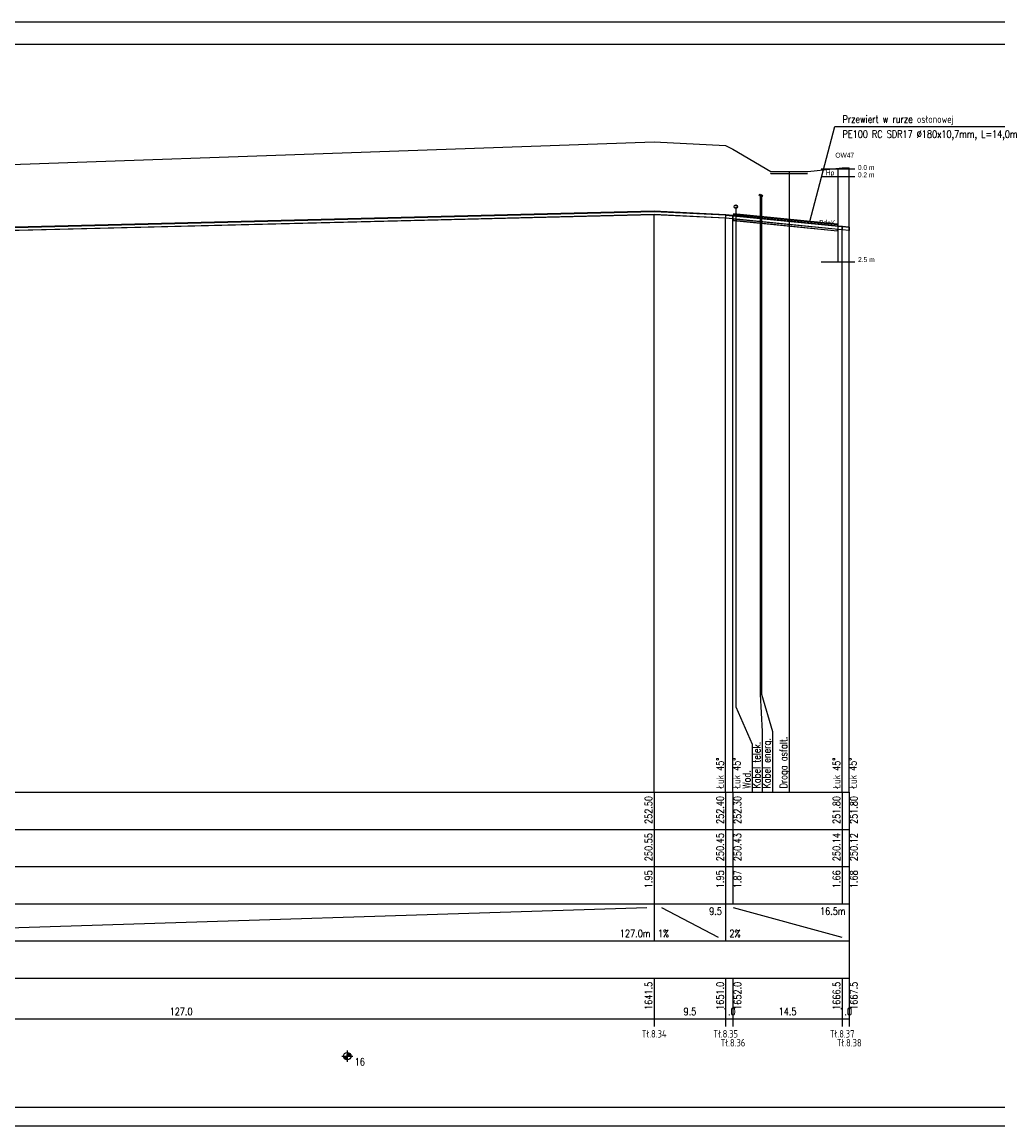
# Model space of a CAD drawing. Header units: metres. Extents: x -25 to 2175, y -3394 to -342.
# Tile 49 of 52: x 1561 to 1823, y -1077 to -780. Entities that reach past the tile are written whole.
import ezdxf
from ezdxf.enums import TextEntityAlignment as Align

# ---------------------------------------------------------------- set-up
doc = ezdxf.new("R2010")
doc.units = ezdxf.units.M
doc.header["$LTSCALE"] = 0.2
doc.layers.get('0').update_dxf_attribs({"color": 8, "linetype": 'CONTINUOUS'})
for name, color, linetype in [('gleba', 20, 'CONTINUOUS'), ('Linie_tabeli', 7, 'CONTINUOUS'), ('Pomocnicza', 1, 'CONTINUOUS'), ('Pompownia_P8_Liczby', 7, 'CONTINUOUS'), ('Pompownia_P8_Linie_odn', 7, 'CONTINUOUS'), ('Pompownia_P8_Linie_opisowe', 7, 'CONTINUOUS'), ('Pompownia_P8_Linie_tabeli', 7, 'CONTINUOUS'), ('Pompownia_P8_Odcinki', 7, 'CONTINUOUS'), ('Pompownia_P8_Opis_PZ', 7, 'CONTINUOUS'), ('Pompownia_P8_Opis_uzbr_n', 7, 'CONTINUOUS'), ('Pompownia_P8_Rury_ochr', 7, 'CONTINUOUS'), ('Pompownia_P8_Teksty', 7, 'CONTINUOUS'), ('Pompownia_P8_Teren_istn', 3, 'CONTINUOUS'), ('Pompownia_P8_Uzbr_nadz', 7, 'CONTINUOUS'), ('Pompownia_P8_Uzbr_podz', 7, 'CONTINUOUS'), ('Pompownia_P8_Wezly', 7, 'CONTINUOUS'), ('warstwa_nr_0', 8, 'CONTINUOUS')]:
    doc.layers.add(name, color=color, linetype=linetype)
doc.styles.get("Standard").update_dxf_attribs({"font": 'simplex.shx'})

msp = doc.modelspace()

# ---------------------------------------------------------------- linework, layer by layer
at = {"layer": 'Linie_tabeli'}
for p, q in [((1775.9, -819.82), (1784.9, -819.82)), ((1775.9, -821.82), (1784.9, -821.82)), ((1775.9, -844.82), (1784.9, -844.82))]:
    msp.add_line(p, q, dxfattribs=at)
msp.add_lwpolyline([(0.29, -1072.31), (1969.29, -1072.31), (1969.29, -786.31), (0.29, -786.31)], close=True, dxfattribs=at)
at = {"layer": 'Pomocnicza'}
for points in [[(1780.34, -819.82), (1780.34, -844.82)], [(1783.34, -819.82), (1783.34, -834.82)], [(1783.34, -819.82), (1783.34, -844.82)]]:
    msp.add_lwpolyline(points, dxfattribs=at)
at = {"layer": 'Pompownia_P8_Liczby'}
for p, q in [((1648.42, -1057.04), (1648.42, -1060.04)), ((1646.92, -1058.54), (1649.92, -1058.54)), ((1647.42, -1058.61), (1649.42, -1058.47)), ((1647.43, -1058.68), (1649.41, -1058.41)), ((1647.44, -1058.75), (1649.4, -1058.34)), ((1647.46, -1058.82), (1649.38, -1058.27)), ((1647.48, -1058.89), (1649.36, -1058.2)), ((1647.51, -1058.95), (1649.33, -1058.14)), ((1647.54, -1059.01), (1649.3, -1058.08)), ((1647.57, -1059.07), (1649.27, -1058.01)), ((1647.61, -1059.13), (1649.23, -1057.96)), ((1647.65, -1059.19), (1649.19, -1057.9)), ((1647.7, -1059.24), (1649.14, -1057.85)), ((1647.75, -1059.29), (1649.09, -1057.8)), ((1647.8, -1059.33), (1649.04, -1057.76)), ((1647.86, -1059.37), (1648.98, -1057.72)), ((1647.92, -1059.41), (1648.92, -1057.68)), ((1647.98, -1059.44), (1648.86, -1057.65)), ((1648.05, -1059.47), (1648.8, -1057.62)), ((1648.11, -1059.5), (1648.73, -1057.59)), ((1648.18, -1059.52), (1648.66, -1057.57)), ((1648.25, -1059.53), (1648.59, -1057.56)), ((1648.32, -1059.54), (1648.53, -1057.55)), ((1648.39, -1059.54), (1648.46, -1057.55))]:
    msp.add_line(p, q, dxfattribs=at)
msp.add_circle((1648.42, -1058.54), 1, dxfattribs=at)
at = {"layer": 'Pompownia_P8_Linie_opisowe'}
msp.add_line((1767.22, -820.54), (1767.22, -987.54), dxfattribs=at)
for points in [[(1759.48, -826.85), (1759.48, -961.18), (1760.04, -971.18), (1760.04, -987.54)], [(1759.84, -827.07), (1759.84, -961.18), (1762.74, -971.18), (1762.74, -987.54)], [(1752.9, -829.99), (1752.9, -964.58), (1757.34, -974.58), (1757.34, -987.54)]]:
    msp.add_lwpolyline(points, dxfattribs=at)
at = {"layer": 'Pompownia_P8_Linie_tabeli'}
for p, q in [((98.02, -987.54), (1783.36, -987.54)), ((1730.95, -987.54), (1730.95, -1017.54)), ((1750.18, -987.54), (1750.18, -1017.54)), ((1752.14, -987.54), (1752.14, -1017.54)), ((1781.5, -987.54), (1781.5, -1017.54)), ((1783.4, -987.54), (1783.4, -1017.54)), ((98.02, -997.54), (1783.36, -997.54)), ((98.02, -1007.54), (1783.36, -1007.54)), ((98.02, -1017.54), (1783.36, -1017.54)), ((1478.56, -1026.54), (1728.95, -1018.54)), ((1730.95, -1017.54), (1730.95, -1027.54)), ((1732.95, -1018.54), (1748.18, -1026.54)), ((1750.18, -1017.54), (1750.18, -1027.54)), ((1752.18, -1018.54), (1781.4, -1026.54)), ((1783.4, -1017.54), (1783.36, -1037.54)), ((98.02, -1027.54), (1783.36, -1027.54)), ((98.02, -1037.54), (1783.36, -1037.54)), ((1730.95, -1037.54), (1730.95, -1050.54)), ((1750.18, -1037.54), (1750.18, -1050.54)), ((1752.14, -1037.54), (1752.14, -1050.54)), ((1781.5, -1037.54), (1781.5, -1050.54)), ((1783.4, -1037.54), (1783.4, -1050.54)), ((98.02, -1048.54), (1783.36, -1048.54))]:
    msp.add_line(p, q, dxfattribs=at)
for points in [[(1783.4, -987.54), (1783.4, -819.54)], [(1730.95, -987.54), (1730.95, -832.05)], [(1750.18, -987.54), (1750.18, -833.01)], [(1752.14, -987.54), (1752.14, -833.21)], [(1781.5, -987.54), (1781.5, -836.14)]]:
    msp.add_lwpolyline(points, dxfattribs=at)
at = {"layer": 'Pompownia_P8_Odcinki'}
for points in [[(1476.56, -837.62), (1730.95, -831.26), (1730.95, -831.2), (1476.56, -837.56)], [(1730.95, -831.26), (1750.1, -832.22), (1750.1, -832.16), (1730.95, -831.2)], [(1476.56, -838.41), (1730.95, -832.05), (1730.95, -832.1), (1476.56, -838.46)], [(1730.95, -832.05), (1750.1, -833.01), (1750.1, -833.06), (1730.95, -832.1)], [(1750.26, -832.23), (1752.06, -832.41), (1752.06, -832.35), (1750.26, -832.17)], [(1750.26, -833.02), (1752.06, -833.2), (1752.06, -833.25), (1750.26, -833.07)], [(1752.22, -832.42), (1781.42, -835.34), (1781.42, -835.29), (1752.22, -832.37)], [(1752.22, -833.22), (1781.42, -836.14), (1781.42, -836.19), (1752.22, -833.27)], [(1781.58, -835.36), (1783.32, -835.53), (1783.32, -835.48), (1781.58, -835.31)], [(1781.58, -836.15), (1783.32, -836.33), (1783.32, -836.38), (1781.58, -836.21)]]:
    msp.add_lwpolyline(points, close=True, dxfattribs=at)
at = {"layer": 'Pompownia_P8_Rury_ochr'}
for p, q in [((1752.28, -831.97), (1752.28, -832.38)), ((1752.28, -833.68), (1752.28, -833.28)), ((1780.28, -834.77), (1780.28, -835.18)), ((1780.28, -836.48), (1780.28, -836.08))]:
    msp.add_line(p, q, dxfattribs=at)
for points in [[(1752.28, -831.97), (1780.28, -834.77), (1780.28, -834.73), (1752.28, -831.93)], [(1752.28, -833.68), (1780.28, -836.48), (1780.28, -836.53), (1752.28, -833.73)]]:
    msp.add_lwpolyline(points, close=True, dxfattribs=at)
at = {"layer": 'Pompownia_P8_Teksty'}
for p, q in [((1772.81, -833.98), (1779.58, -808.45)), ((1779.58, -808.45), (1826.94, -808.45))]:
    msp.add_line(p, q, dxfattribs=at)
at = {"layer": 'Pompownia_P8_Teren_istn'}
msp.add_lwpolyline([(1033.1, -859.54), (1216.2, -839.54), (1342.09, -836.54), (1351.34, -836.54), (1367.26, -832.54), (1445.11, -826.54), (1476.56, -821.54), (1730.95, -812.54), (1750.18, -813.54), (1752.14, -814.54), (1762.36, -820.54), (1772.2, -820.54), (1772.24, -820.54), (1781.5, -819.54), (1783.36, -819.54)], dxfattribs=at)
at = {"layer": 'Pompownia_P8_Uzbr_nadz'}
msp.add_lwpolyline([(1762.22, -820.96), (1762.36, -821.04), (1772.2, -821.04), (1772.22, -821.04)], dxfattribs=at)
at = {"layer": 'Pompownia_P8_Uzbr_podz'}
for centre, radius in [((1759.48, -826.85), 0.25), ((1759.84, -827.07), 0.25), ((1752.9, -829.99), 0.472), ((1752.9, -829.99), 0.45)]:
    msp.add_circle(centre, radius, dxfattribs=at)
at = {"layer": 'Pompownia_P8_Wezly'}
for p, q in [((1750.18, -832.17), (1750.1, -832.16)), ((1750.1, -832.16), (1750.1, -833.06)), ((1750.18, -832.22), (1750.1, -832.22)), ((1750.1, -833.01), (1750.18, -833.01)), ((1750.1, -833.06), (1750.18, -833.07)), ((1750.26, -832.17), (1750.18, -832.17)), ((1750.26, -832.23), (1750.18, -832.22)), ((1750.18, -833.01), (1750.26, -833.02)), ((1750.18, -833.07), (1750.26, -833.07)), ((1750.26, -833.07), (1750.26, -832.17)), ((1752.14, -832.36), (1752.06, -832.35)), ((1752.06, -832.35), (1752.06, -833.25)), ((1752.14, -832.42), (1752.06, -832.41)), ((1752.06, -833.2), (1752.14, -833.21)), ((1752.06, -833.25), (1752.14, -833.26)), ((1752.22, -832.37), (1752.14, -832.36)), ((1752.22, -832.42), (1752.14, -832.42)), ((1752.14, -833.21), (1752.22, -833.22)), ((1752.14, -833.26), (1752.22, -833.27)), ((1752.22, -833.27), (1752.22, -832.37)), ((1781.5, -835.3), (1781.42, -835.29)), ((1781.42, -835.29), (1781.42, -836.19)), ((1781.5, -835.35), (1781.42, -835.34)), ((1781.42, -836.14), (1781.5, -836.14)), ((1781.42, -836.19), (1781.5, -836.2)), ((1781.58, -835.31), (1781.5, -835.3)), ((1781.58, -835.36), (1781.5, -835.35)), ((1781.5, -836.14), (1781.58, -836.15)), ((1781.5, -836.2), (1781.58, -836.21)), ((1781.58, -836.21), (1781.58, -835.31)), ((1783.4, -835.49), (1783.32, -835.48)), ((1783.32, -835.48), (1783.32, -836.38)), ((1783.4, -835.54), (1783.32, -835.53)), ((1783.32, -836.33), (1783.4, -836.33)), ((1783.32, -836.38), (1783.4, -836.39)), ((1783.48, -835.49), (1783.4, -835.49)), ((1783.48, -835.55), (1783.4, -835.54)), ((1783.4, -836.33), (1783.48, -836.34)), ((1783.4, -836.39), (1783.48, -836.39)), ((1783.48, -836.39), (1783.48, -835.49))]:
    msp.add_line(p, q, dxfattribs=at)
at = {"layer": 'warstwa_nr_0'}
msp.add_lwpolyline([(-24.71, -1077.31), (1975.29, -1077.31), (1975.29, -780.31), (-24.71, -780.31)], close=True, dxfattribs=at)

# ---------------------------------------------------------------- texts
at = {"char_height": 1.3, "attachment_point": 1}
for s, insert, width in [('{\\fArial Narrow|b0|i0|c238|p0;\\POW47}', (1779.68, -813.31), 11.4659), ('{\\FArial Narrow|c0;0.0 m}', (1785.74, -818.79), 8.0951), ('{\\fArial Narrow|b0|i0|c238|p0;0.2 m}', (1785.74, -820.76), 8.3702), ('{\\fArial Narrow|b0|i0|c238|p0;2.5 m}', (1785.79, -843.56), 8.3702)]:
    msp.add_mtext(s, dxfattribs=dict(at, insert=insert, width=width))
at = {"layer": 'gleba', "char_height": 1.3, "width": 11.5025, "attachment_point": 3}
for s, insert in [('{\\fArial Narrow|b0|i0|c238|p34;Hp}', (1779.4, -820.22)), ('{\\fArial Narrow|b0|i0|c238|p0;Pd+K}', (1779.69, -833.59))]:
    msp.add_mtext(s, dxfattribs=dict(at, insert=insert))
at = {"layer": 'Pompownia_P8_Liczby', "width": 0.8}
for s, p in [('252.50', (1730.45, -988.54)), ('252.40', (1749.68, -988.54)), ('252.30', (1754.39, -988.54)), ('251.80', (1781, -988.54)), ('251.80', (1785.65, -988.54)), ('250.55', (1730.45, -998.54)), ('250.45', (1749.68, -998.54)), ('250.43', (1754.39, -998.54)), ('250.14', (1781, -998.54)), ('250.12', (1785.65, -998.54)), ('1.95', (1730.45, -1008.54)), ('1.95', (1749.68, -1008.54)), ('1.87', (1754.39, -1008.54)), ('1.66', (1781, -1008.54)), ('1.68', (1785.65, -1008.54)), ('1641.5', (1730.45, -1038.54)), ('1651.0', (1749.68, -1038.54)), ('1652.0', (1754.39, -1038.54)), ('1666.5', (1781, -1038.54)), ('1667.5', (1785.65, -1038.54))]:
    msp.add_text(s, height=2, rotation=90, dxfattribs=at).set_placement(p, align=Align.RIGHT)
for s, p in [('9.5', (1749.18, -1020.54)), ('16.5m', (1782.4, -1020.54)), ('127.0m', (1729.95, -1026.54))]:
    msp.add_text(s, height=2, dxfattribs=at).set_placement(p, align=Align.RIGHT)
for s, p in [('1%', (1731.95, -1026.54)), ('2%', (1751.18, -1026.54)), ('16', (1650.42, -1061.04))]:
    msp.add_text(s, height=2, dxfattribs=at).set_placement(p)
for s, p in [('127.0', (1603.75, -1047.54)), ('9.5', (1740.57, -1047.54)), ('1.0', (1751.16, -1047.54)), ('14.5', (1766.82, -1047.54)), ('1.0', (1782.45, -1047.54)), ('Tł.8.34', (1730.95, -1053.54)), ('Tł.8.35', (1750.18, -1053.54)), ('Tł.8.37', (1781.5, -1053.54)), ('Tł.8.36', (1752.14, -1055.94)), ('Tł.8.38', (1783.4, -1055.94))]:
    msp.add_text(s, height=2, dxfattribs=at).set_placement(p, align=Align.CENTER)
at = {"layer": 'Pompownia_P8_Linie_odn', "width": 0.8}
for s, p in [('Przewiert w rurze osłonowej', (1781.58, -807.45)), ('PE100 RC SDR17 %%c180x10,7mm, L=14,0m', (1781.58, -811.45))]:
    msp.add_text(s, height=2, dxfattribs=at).set_placement(p)
at = {"layer": 'Pompownia_P8_Opis_PZ', "width": 0.8}
for p in [(1749.68, -986.54), (1754.14, -986.54), (1781, -986.54), (1785.4, -986.54)]:
    msp.add_text('Łuk 45%%d', height=2, rotation=90, dxfattribs=at).set_placement(p)
at = {"layer": 'Pompownia_P8_Opis_uzbr_n', "width": 0.8}
for s, p in [('Kabel energ.', (1762.24, -986.54)), ('Droga asfalt.', (1766.72, -986.54)), ('Kabel telek.', (1759.54, -986.54)), ('Wod.', (1756.84, -986.54))]:
    msp.add_text(s, height=2, rotation=90, dxfattribs=at).set_placement(p)

doc.saveas('drawing.dxf')
